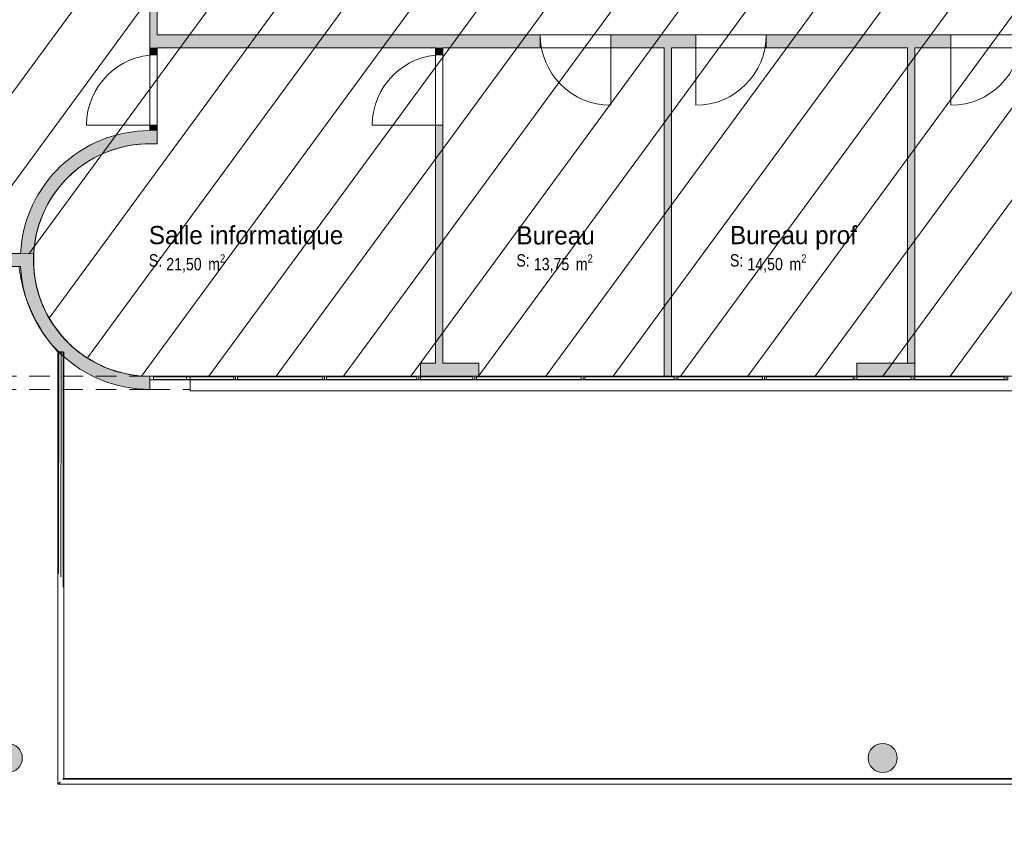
# Model space of a CAD drawing. Header units: millimetres. Extents: x -22000 to 226618, y -100134 to 72379.
# Tile 35 of 44: x 65075 to 78620, y -20219 to -9093. Entities that reach past the tile are written whole.
import ezdxf
from ezdxf.enums import TextEntityAlignment as Align

# ---------------------------------------------------------------- set-up
doc = ezdxf.new("R2010")
doc.units = ezdxf.units.MM
doc.header["$MEASUREMENT"] = 0
doc.linetypes.add('Tirets', pattern=[458.610928, 282.222247, -176.388681])
doc.linetypes.add('Wipeout_Contour', pattern=[1000, 0, -1000])
for name, color, linetype in [('08-01 contour hachures', 7, 'Continuous'), ('A-AREA-____-OTLN.Modèle IFC', 7, 'Continuous'), ('A-FLOR-HRAL-OTLN.Modèle IFC', 7, 'Continuous'), ('A-GLAZ-CURT-OTLN.Modèle IFC', 7, 'Continuous'), ('A-GLAZ-CWMG-OTLN.Modèle IFC', 7, 'Continuous'), ('A-WALL-____-OTLN.Modèle IFC', 7, 'Continuous'), ('Marques de Zone ARCHICAD', 7, 'Continuous'), ('Portes ARCHICAD', 7, 'Continuous'), ('S-COLS-____-OTLN.Modèle IFC', 7, 'Continuous')]:
    doc.layers.add(name, color=color, linetype=linetype)
doc.styles.add('STYLE_GENERE_1', font='txt')
doc.styles.add('STYLE_GENERE_2', font='ARIALN.TTF')

# ---------------------------------------------------------------- blocks, each defined once
blk = doc.blocks.new('Salle informatique_SA_13_1', base_point=(68101, -12204))
at = {"layer": 'Marques de Zone ARCHICAD', "color": 7, "lineweight": 9, "insert": (67091, -12322), "char_height": 170, "attachment_point": 1, "style": 'STYLE_GENERE_2'}
blk.add_mtext('\\A1;{\\pql;\\pt0,100;\\fArial Narrow|b0|i0|c0|p34;21,50\\fArial Narrow|b0|i0|c0|p34;\\A1{\\H.66x;\\S^  ;}\\fArial Narrow|b0|i0|c0|p34; m\\fArial Narrow|b0|i0|c0|p34;\\A1{\\H.66x;\\S2^  ;}}', dxfattribs=at)
at = {"layer": 'Marques de Zone ARCHICAD', "color": 7, "lineweight": 9}
for tag, height, style, p in [('DUMMY_849', 250, 'STYLE_GENERE_1', (69352, -11858)), ('ROOM_NAME', 250, 'STYLE_GENERE_1', (66851, -11932)), ('calculatedAreaCode', 170, 'STYLE_GENERE_2', (66851, -12320))]:
    blk.add_attdef(tag, text='', height=height, dxfattribs=dict(at, style=style)).set_placement(p, align=Align.TOP_LEFT)
blk = doc.blocks.new('Bureau_SA_32_1', base_point=(72418, -12204))
at = {"layer": 'Marques de Zone ARCHICAD', "color": 7, "lineweight": 9, "insert": (72148, -12322), "char_height": 170, "attachment_point": 1, "style": 'STYLE_GENERE_2'}
blk.add_mtext('\\A1;{\\pql;\\pt0,100;\\fArial Narrow|b0|i0|c0|p34;13,75\\fArial Narrow|b0|i0|c0|p34;\\A1{\\H.66x;\\S^  ;}\\fArial Narrow|b0|i0|c0|p34; m\\fArial Narrow|b0|i0|c0|p34;\\A1{\\H.66x;\\S2^  ;}}', dxfattribs=at)
at = {"layer": 'Marques de Zone ARCHICAD', "color": 7, "lineweight": 9}
for tag, height, style, p in [('DUMMY_849', 250, 'STYLE_GENERE_1', (72903, -11858)), ('ROOM_NAME', 250, 'STYLE_GENERE_1', (71908, -11936)), ('calculatedAreaCode', 170, 'STYLE_GENERE_2', (71908, -12320))]:
    blk.add_attdef(tag, text='', height=height, dxfattribs=dict(at, style=style)).set_placement(p, align=Align.TOP_LEFT)
blk = doc.blocks.new('Bureau prof_BUR_33_1', base_point=(75665, -12204))
at = {"layer": 'Marques de Zone ARCHICAD', "color": 7, "lineweight": 9, "insert": (75086, -12322), "char_height": 170, "attachment_point": 1, "style": 'STYLE_GENERE_2'}
blk.add_mtext('\\A1;{\\pql;\\pt0,100;\\fArial Narrow|b0|i0|c0|p34;14,50\\fArial Narrow|b0|i0|c0|p34;\\A1{\\H.66x;\\S^  ;}\\fArial Narrow|b0|i0|c0|p34; m\\fArial Narrow|b0|i0|c0|p34;\\A1{\\H.66x;\\S2^  ;}}', dxfattribs=at)
at = {"layer": 'Marques de Zone ARCHICAD', "color": 7, "lineweight": 9}
for tag, height, style, p in [('DUMMY_849', 250, 'STYLE_GENERE_1', (76484, -11858)), ('ROOM_NAME', 250, 'STYLE_GENERE_1', (74846, -11932)), ('calculatedAreaCode', 170, 'STYLE_GENERE_2', (74846, -12320))]:
    blk.add_attdef(tag, text='', height=height, dxfattribs=dict(at, style=style)).set_placement(p, align=Align.TOP_LEFT)
blk = doc.blocks.new('Porte (Mur) 175[39]_1')
at = {"layer": 'Portes ARCHICAD', "color": 7, "linetype": 'Continuous', "lineweight": 5}
blk.add_line((73205, -9300), (73205, -10270), dxfattribs=at)
blk.add_arc((73205, -9300), 970, 180, 270, dxfattribs=at)
blk = doc.blocks.new('Porte (Mur) 176[40]_1')
at = {"layer": 'Portes ARCHICAD', "color": 7, "linetype": 'Continuous', "lineweight": 5}
blk.add_line((74375, -9300), (74375, -10270), dxfattribs=at)
blk.add_arc((74375, -9300), 970, 270, 0, dxfattribs=at)
blk = doc.blocks.new('Porte (Mur) 177[41]_1')
at = {"layer": 'Portes ARCHICAD', "color": 7, "linetype": 'Continuous', "lineweight": 5}
blk.add_line((77885, -9300), (77885, -10270), dxfattribs=at)
blk.add_arc((77885, -9300), 970, 270, 0, dxfattribs=at)
blk = doc.blocks.new('Mur_61_1', base_point=(66915, -9390))
at = {"layer": 'A-WALL-____-OTLN.Modèle IFC', "linetype": 'Continuous', "lineweight": 0, "true_color": 0xffffff}
for points in [[(66865, -9300), (66865, -9480), (66965, -9300)], [(66965, -9300), (66865, -9480), (66965, -9480)], [(66965, -9480), (72235, -9480), (72235, -9300), (66965, -9300)], [(73205, -9480), (74375, -9480), (74375, -9300), (73205, -9300)], [(75345, -9480), (77885, -9480), (77885, -9300), (75345, -9300)]]:
    blk.add_hatch(color=7, dxfattribs=at).paths.add_polyline_path(points)
at = {"layer": 'A-WALL-____-OTLN.Modèle IFC', "color": 7, "linetype": 'Continuous', "lineweight": 20}
for p, q in [((72235, -9480), (72235, -9300)), ((73205, -9480), (73205, -9300)), ((74375, -9480), (74375, -9300)), ((75345, -9480), (75345, -9300)), ((77885, -9480), (77885, -9300))]:
    blk.add_line(p, q, dxfattribs=at)
at = {"layer": 'A-WALL-____-OTLN.Modèle IFC', "color": 7, "linetype": 'Continuous', "lineweight": 20, "flags": 128}
for points in [[(66865, -9480), (66865, -9300)], [(72235, -9300), (66965, -9300)], [(74375, -9300), (73205, -9300)], [(77885, -9300), (75345, -9300)], [(66965, -9480), (70795, -9480)], [(70895, -9480), (72235, -9480)], [(73205, -9480), (73940, -9480)], [(74040, -9480), (74375, -9480)], [(75345, -9480), (77290, -9480)], [(77390, -9480), (77885, -9480)]]:
    blk.add_lwpolyline(points, dxfattribs=at)
at = {"layer": 'Portes ARCHICAD', "color": 7, "linetype": 'Continuous', "lineweight": 5}
for name in ['Porte (Mur) 175[39]_1', 'Porte (Mur) 176[40]_1', 'Porte (Mur) 177[41]_1']:
    blk.add_blockref(name, (0, 0), dxfattribs=at)
blk = doc.blocks.new('Porte (Mur) 190[54]_1')
at = {"layer": 'Portes ARCHICAD', "color": 7, "linetype": 'Continuous', "lineweight": 5}
for p, q in [((66865, -7050), (66128, -7050)), ((66865, -8525), (66128, -8525))]:
    blk.add_line(p, q, dxfattribs=at)
for centre, start, end in [((66865, -7050), 180, 270), ((66865, -8525), 90, 180)]:
    blk.add_arc(centre, 738, start, end, dxfattribs=at)
blk = doc.blocks.new('Mur_81_1', base_point=(66915, -6850))
at = {"layer": 'A-WALL-____-OTLN.Modèle IFC', "linetype": 'Continuous', "lineweight": 0, "true_color": 0xffffff}
for points in [[(66865, -6900), (66865, -7050), (66965, -7050), (66965, -6900)], [(66965, -9300), (66965, -8525), (66865, -8525), (66865, -9300)]]:
    blk.add_hatch(color=7, dxfattribs=at).paths.add_polyline_path(points)
at = {"layer": 'A-WALL-____-OTLN.Modèle IFC', "color": 7, "linetype": 'Continuous', "lineweight": 20}
for p, q in [((66865, -7050), (66965, -7050)), ((66865, -8525), (66965, -8525))]:
    blk.add_line(p, q, dxfattribs=at)
at = {"layer": 'A-WALL-____-OTLN.Modèle IFC', "color": 7, "linetype": 'Continuous', "lineweight": 20, "flags": 128}
for points in [[(66865, -6900), (66865, -7050)], [(66965, -7050), (66965, -6900)], [(66865, -8525), (66865, -9300)], [(66965, -9300), (66965, -8525)]]:
    blk.add_lwpolyline(points, dxfattribs=at)
at = {"layer": 'Portes ARCHICAD', "color": 7, "linetype": 'Continuous', "lineweight": 5}
blk.add_blockref('Porte (Mur) 190[54]_1', (0, 0), dxfattribs=at)
blk = doc.blocks.new('Porte (Mur) 191[55]_1')
at = {"layer": 'Portes ARCHICAD', "color": 7, "linetype": 'Continuous', "lineweight": 5}
blk.add_line((66965, -10545), (65995, -10545), dxfattribs=at)
blk.add_arc((66965, -10545), 970, 90, 180, dxfattribs=at)
blk = doc.blocks.new('Mur_82_1', base_point=(66915, -9390))
at = {"layer": 'A-WALL-____-OTLN.Modèle IFC', "linetype": 'Continuous', "lineweight": 0, "true_color": 0xffffff}
for points in [[(66865, -9480), (66865, -9575), (66965, -9575), (66965, -9480)], [(66965, -10623), (66965, -10545), (66865, -10545), (66865, -10620, -0.014053)]]:
    blk.add_hatch(color=7, dxfattribs=at).paths.add_polyline_path(points)
at = {"layer": 'A-WALL-____-OTLN.Modèle IFC', "color": 7, "linetype": 'Continuous', "lineweight": 20}
for p, q in [((66865, -9575), (66965, -9575)), ((66865, -10545), (66965, -10545))]:
    blk.add_line(p, q, dxfattribs=at)
at = {"layer": 'A-WALL-____-OTLN.Modèle IFC', "color": 7, "linetype": 'Continuous', "lineweight": 20, "flags": 128}
for points in [[(66865, -9480), (66865, -9575)], [(66965, -9575), (66965, -9480)], [(66865, -10545), (66865, -10620)], [(66965, -10623), (66965, -10545)]]:
    blk.add_lwpolyline(points, dxfattribs=at)
at = {"layer": 'Portes ARCHICAD', "color": 7, "linetype": 'Continuous', "lineweight": 5}
blk.add_blockref('Porte (Mur) 191[55]_1', (0, 0), dxfattribs=at)
blk = doc.blocks.new('Porte (Mur) 192[56]_1')
at = {"layer": 'Portes ARCHICAD', "color": 7, "linetype": 'Continuous', "lineweight": 5}
blk.add_line((70895, -10545), (69925, -10545), dxfattribs=at)
blk.add_arc((70895, -10545), 970, 90, 180, dxfattribs=at)
blk = doc.blocks.new('Mur_83_1', base_point=(70845, -13910))
at = {"layer": 'A-WALL-____-OTLN.Modèle IFC', "linetype": 'Continuous', "lineweight": 0, "true_color": 0xffffff}
for points in [[(70795, -9575), (70895, -9575), (70895, -9480), (70795, -9480)], [(70795, -13820), (70895, -13820), (70895, -10545), (70795, -10545)]]:
    blk.add_hatch(color=7, dxfattribs=at).paths.add_polyline_path(points)
at = {"layer": 'A-WALL-____-OTLN.Modèle IFC', "color": 7, "linetype": 'Continuous', "lineweight": 20}
for p, q in [((70895, -9575), (70795, -9575)), ((70895, -10545), (70795, -10545))]:
    blk.add_line(p, q, dxfattribs=at)
at = {"layer": 'A-WALL-____-OTLN.Modèle IFC', "color": 7, "linetype": 'Continuous', "lineweight": 20, "flags": 128}
for points in [[(70795, -9480), (70795, -9575)], [(70895, -9575), (70895, -9480)], [(70795, -10545), (70795, -13820)], [(70895, -13820), (70895, -10545)]]:
    blk.add_lwpolyline(points, dxfattribs=at)
at = {"layer": 'Portes ARCHICAD', "color": 7, "linetype": 'Continuous', "lineweight": 5}
blk.add_blockref('Porte (Mur) 192[56]_1', (0, 0), dxfattribs=at)
blk = doc.blocks.new('Mur_84_1', base_point=(73990, -14090))
at = {"layer": 'A-WALL-____-OTLN.Modèle IFC', "linetype": 'Continuous', "lineweight": 0, "true_color": 0xffffff}
for points in [[(74040, -14000), (74040, -9480), (73940, -9480), (73940, -14000)], [(73940, -14180), (74040, -14180), (74040, -14000), (73940, -14000)]]:
    blk.add_hatch(color=7, dxfattribs=at).paths.add_polyline_path(points)
at = {"layer": 'A-WALL-____-OTLN.Modèle IFC', "color": 7, "linetype": 'Continuous', "lineweight": 20}
for p, q in [((73940, -14000), (73940, -14180)), ((74040, -14180), (74040, -14000))]:
    blk.add_line(p, q, dxfattribs=at)
at = {"layer": 'A-WALL-____-OTLN.Modèle IFC', "color": 7, "linetype": 'Tirets', "lineweight": 9}
blk.add_line((73940, -14180), (74040, -14180), dxfattribs=at)
at = {"layer": 'A-WALL-____-OTLN.Modèle IFC', "color": 7, "linetype": 'Continuous', "lineweight": 20, "flags": 128}
for points in [[(73940, -9480), (73940, -14000)], [(74040, -14000), (74040, -9480)]]:
    blk.add_lwpolyline(points, dxfattribs=at)
blk = doc.blocks.new('Mur_85_1', base_point=(77340, -9390))
at = {"layer": 'A-WALL-____-OTLN.Modèle IFC', "linetype": 'Continuous', "lineweight": 0, "true_color": 0xffffff}
blk.add_hatch(color=7, dxfattribs=at).paths.add_polyline_path([(77290, -9480), (77290, -13820), (77390, -13820), (77390, -9480)])
at = {"layer": 'A-WALL-____-OTLN.Modèle IFC', "color": 7, "linetype": 'Continuous', "lineweight": 20, "flags": 128}
for points in [[(77290, -9480), (77290, -13820)], [(77390, -13820), (77390, -9480)], [(77290, -13820), (77390, -13820)]]:
    blk.add_lwpolyline(points, dxfattribs=at)
blk = doc.blocks.new('Mur_91_1', base_point=(82590, -14090))
at = {"layer": 'A-WALL-____-OTLN.Modèle IFC', "color": 7, "linetype": 'Continuous', "lineweight": 20}
for p, q in [((73940, -14000), (73940, -14180)), ((74040, -14180), (74040, -14000))]:
    blk.add_line(p, q, dxfattribs=at)
at = {"layer": 'A-WALL-____-OTLN.Modèle IFC', "color": 7, "linetype": 'Tirets', "lineweight": 9, "flags": 128}
for points in [[(73940, -14000), (66865, -14000)], [(82590, -14000), (74040, -14000)], [(66865, -14180), (82590, -14180)]]:
    blk.add_lwpolyline(points, dxfattribs=at)
blk = doc.blocks.new('Mur_96_1', base_point=(61535, -14090))
at = {"layer": 'A-WALL-____-OTLN.Modèle IFC', "color": 7, "linetype": 'Tirets', "lineweight": 9, "flags": 128}
for points in [[(66865, -14000), (61535, -14000)], [(61535, -14000), (61535, -14180)], [(61535, -14180), (66865, -14180)]]:
    blk.add_lwpolyline(points, dxfattribs=at)
blk = doc.blocks.new('Mur_104_1', base_point=(66915, -10711))
at = {"layer": 'A-WALL-____-OTLN.Modèle IFC', "linetype": 'Continuous', "lineweight": 0, "true_color": 0xffffff}
for points in [[(66865, -10620, 1.000017), (66865, -14180), (66865, -14000, -1.000019), (66865, -10800)], [(66965, -10623, 0.014053), (66865, -10620), (66965, -10803)], [(66865, -10620), (66865, -10800, -0.015636), (66965, -10803)]]:
    blk.add_hatch(color=7, dxfattribs=at).paths.add_polyline_path(points)
at = {"layer": 'A-WALL-____-OTLN.Modèle IFC', "color": 7, "linetype": 'Continuous', "lineweight": 20, "flags": 128}
for points in [[(66965, -10803), (66965, -10623)], [(66865, -14180), (66865, -14000)]]:
    blk.add_lwpolyline(points, dxfattribs=at)
at = {"layer": 'A-WALL-____-OTLN.Modèle IFC', "color": 7, "linetype": 'Continuous', "lineweight": 20}
for radius, start, end in [(1780, 89.9981, 177.1048), (1600, 86.4145, 270), (1780, 182.9013, 270)]:
    blk.add_arc((66865, -12400), radius, start, end, dxfattribs=at)
blk = doc.blocks.new('Mur_116_1', base_point=(70590, -13910))
at = {"layer": 'A-WALL-____-OTLN.Modèle IFC', "linetype": 'Continuous', "lineweight": 0, "true_color": 0xffffff}
blk.add_hatch(color=7, dxfattribs=at).paths.add_polyline_path([(70590, -14000), (71390, -14000), (71390, -13820), (70590, -13820)])
at = {"layer": 'A-WALL-____-OTLN.Modèle IFC', "color": 7, "linetype": 'Continuous', "lineweight": 20, "flags": 128}
for points in [[(70795, -13820), (70590, -13820)], [(70590, -13820), (70590, -14000)], [(71390, -13820), (70895, -13820)], [(71390, -14000), (71390, -13820)], [(70590, -14000), (71390, -14000)]]:
    blk.add_lwpolyline(points, dxfattribs=at)
blk = doc.blocks.new('Mur_117_1', base_point=(76590, -13910))
at = {"layer": 'A-WALL-____-OTLN.Modèle IFC', "linetype": 'Continuous', "lineweight": 0, "true_color": 0xffffff}
blk.add_hatch(color=7, dxfattribs=at).paths.add_polyline_path([(76590, -14000), (77390, -14000), (77390, -13820), (76590, -13820)])
at = {"layer": 'A-WALL-____-OTLN.Modèle IFC', "color": 7, "linetype": 'Continuous', "lineweight": 20, "flags": 128}
for points in [[(77390, -13820), (76590, -13820)], [(76590, -13820), (76590, -14000)], [(77390, -14000), (77390, -13820)], [(76590, -14000), (77390, -14000)]]:
    blk.add_lwpolyline(points, dxfattribs=at)
blk = doc.blocks.new('Porte (Mur) 201[65]_1')
at = {"layer": 'Portes ARCHICAD', "color": 7, "linetype": 'Continuous', "lineweight": 5}
for p, q in [((63400, -12310), (63400, -13048)), ((64875, -12310), (64875, -13048))]:
    blk.add_line(p, q, dxfattribs=at)
for centre, start, end in [((63400, -12310), 270, 0), ((64875, -12310), 180, 270)]:
    blk.add_arc(centre, 738, start, end, dxfattribs=at)
blk = doc.blocks.new('Mur_124_1', base_point=(65175, -12400))
at = {"layer": 'A-WALL-____-OTLN.Modèle IFC', "linetype": 'Continuous', "lineweight": 0, "true_color": 0xffffff}
for points in [[(63400, -12490), (63400, -12310), (63313, -12310), (63313, -12490)], [(65087, -12490), (65087, -12310), (64875, -12310), (64875, -12490)]]:
    blk.add_hatch(color=7, dxfattribs=at).paths.add_polyline_path(points)
at = {"layer": 'A-WALL-____-OTLN.Modèle IFC', "color": 7, "linetype": 'Continuous', "lineweight": 20}
for p, q in [((63400, -12310), (63400, -12490)), ((64875, -12310), (64875, -12490))]:
    blk.add_line(p, q, dxfattribs=at)
at = {"layer": 'A-WALL-____-OTLN.Modèle IFC', "color": 7, "linetype": 'Continuous', "lineweight": 20, "flags": 128}
for points in [[(63400, -12310), (63313, -12310)], [(65087, -12310), (64875, -12310)], [(63313, -12490), (63400, -12490)], [(64875, -12490), (65087, -12490)]]:
    blk.add_lwpolyline(points, dxfattribs=at)
at = {"layer": 'Portes ARCHICAD', "color": 7, "linetype": 'Continuous', "lineweight": 5}
blk.add_blockref('Porte (Mur) 201[65]_1', (0, 0), dxfattribs=at)
blk = doc.blocks.new('Mur_128_1', base_point=(67420, -14100))
at = {"color": 254, "linetype": 'Wipeout_Contour', "lineweight": 0, "ltscale": 303967.428663}
blk.add_wipeout([(67420, -14200), (81900, -14200), (81900, -14000), (67420, -14000)], dxfattribs=at).dxf.layer = 'A-WALL-____-OTLN.Modèle IFC'
at = {"layer": 'A-WALL-____-OTLN.Modèle IFC', "color": 7, "linetype": 'Continuous', "lineweight": 9, "flags": 128}
for points in [[(81900, -14000), (67420, -14000)], [(67420, -14000), (67420, -14200)], [(67420, -14200), (81900, -14200)]]:
    blk.add_lwpolyline(points, dxfattribs=at)
blk = doc.blocks.new('Poteau_7_1', base_point=(64911, -19251))
at = {"layer": 'S-COLS-____-OTLN.Modèle IFC', "linetype": 'Continuous', "lineweight": 0, "true_color": 0xffffff}
blk.add_hatch(color=7, dxfattribs=at).paths.add_polyline_path([(64711, -19251, 0.414214), (64911, -19451, 0.414214), (65111, -19251, 0.414214), (64911, -19051, 0.414214)])
at = {"layer": 'S-COLS-____-OTLN.Modèle IFC', "color": 7, "linetype": 'Continuous', "lineweight": 5, "flags": 128}
blk.add_lwpolyline([(64711, -19251, 0.414214), (64911, -19451, 0.414214), (65111, -19251, 0.414214), (64911, -19051, 0.414214)], format="xyb", close=True, dxfattribs=at)
blk = doc.blocks.new('Poteau_8_1', base_point=(76946, -19251))
at = {"layer": 'S-COLS-____-OTLN.Modèle IFC', "linetype": 'Continuous', "lineweight": 0, "true_color": 0xffffff}
blk.add_hatch(color=7, dxfattribs=at).paths.add_polyline_path([(76746, -19251, 0.414214), (76946, -19451, 0.414214), (77146, -19251, 0.414214), (76946, -19051, 0.414214)])
at = {"layer": 'S-COLS-____-OTLN.Modèle IFC', "color": 7, "linetype": 'Continuous', "lineweight": 5, "flags": 128}
blk.add_lwpolyline([(76746, -19251, 0.414214), (76946, -19451, 0.414214), (77146, -19251, 0.414214), (76946, -19051, 0.414214)], format="xyb", close=True, dxfattribs=at)
blk = doc.blocks.new('IFC Extruded[225]_1', base_point=(67143, -14000))
at = {"layer": 'A-GLAZ-CURT-OTLN.Modèle IFC', "color": 7, "linetype": 'Continuous', "lineweight": 18}
for p, q in [((67370, -14005), (66915, -14005)), ((66915, -14005), (66915, -14045)), ((66915, -14045), (67370, -14045)), ((67370, -14045), (67370, -14005))]:
    blk.add_line(p, q, dxfattribs=at)
blk = doc.blocks.new('IFC Extruded[227]_1', base_point=(67468, -14000))
at = {"layer": 'A-GLAZ-CURT-OTLN.Modèle IFC', "color": 7, "linetype": 'Continuous', "lineweight": 18}
for p, q in [((68020, -14005), (66915, -14005)), ((66915, -14005), (66915, -14045)), ((66915, -14045), (68020, -14045)), ((68020, -14045), (68020, -14005))]:
    blk.add_line(p, q, dxfattribs=at)
blk = doc.blocks.new('IFC Extruded[228]_1', base_point=(68658, -14000))
at = {"layer": 'A-GLAZ-CURT-OTLN.Modèle IFC', "color": 7, "linetype": 'Continuous', "lineweight": 18}
for p, q in [((69245, -14005), (68070, -14005)), ((68070, -14005), (68070, -14045)), ((68070, -14045), (69245, -14045)), ((69245, -14045), (69245, -14005))]:
    blk.add_line(p, q, dxfattribs=at)
blk = doc.blocks.new('IFC Extruded[229]_1', base_point=(69918, -14000))
at = {"layer": 'A-GLAZ-CURT-OTLN.Modèle IFC', "color": 7, "linetype": 'Continuous', "lineweight": 18}
for p, q in [((70540, -14005), (69295, -14005)), ((69295, -14005), (69295, -14045)), ((69295, -14045), (70540, -14045)), ((70540, -14045), (70540, -14005))]:
    blk.add_line(p, q, dxfattribs=at)
blk = doc.blocks.new('IFC Extruded[230]_1', base_point=(70950, -14000))
at = {"layer": 'A-GLAZ-CURT-OTLN.Modèle IFC', "color": 7, "linetype": 'Continuous', "lineweight": 18}
for p, q in [((71310, -14005), (70590, -14005)), ((70590, -14005), (70590, -14045)), ((70590, -14045), (71310, -14045)), ((71310, -14045), (71310, -14005))]:
    blk.add_line(p, q, dxfattribs=at)
blk = doc.blocks.new('IFC Extruded[231]_1', base_point=(72080, -14000))
at = {"layer": 'A-GLAZ-CURT-OTLN.Modèle IFC', "color": 7, "linetype": 'Continuous', "lineweight": 18}
for p, q in [((72800, -14005), (71360, -14005)), ((71360, -14005), (71360, -14045)), ((71360, -14045), (72800, -14045)), ((72800, -14045), (72800, -14005))]:
    blk.add_line(p, q, dxfattribs=at)
blk = doc.blocks.new('IFC Extruded[232]_1', base_point=(73465, -14000))
at = {"layer": 'A-GLAZ-CURT-OTLN.Modèle IFC', "color": 7, "linetype": 'Continuous', "lineweight": 18}
for p, q in [((74080, -14005), (72850, -14005)), ((72850, -14005), (72850, -14045)), ((72850, -14045), (74080, -14045)), ((74080, -14045), (74080, -14005))]:
    blk.add_line(p, q, dxfattribs=at)
blk = doc.blocks.new('IFC Extruded[233]_1', base_point=(74713, -14000))
at = {"layer": 'A-GLAZ-CURT-OTLN.Modèle IFC', "color": 7, "linetype": 'Continuous', "lineweight": 18}
for p, q in [((75295, -14005), (74130, -14005)), ((74130, -14005), (74130, -14045)), ((74130, -14045), (75295, -14045)), ((75295, -14045), (75295, -14005))]:
    blk.add_line(p, q, dxfattribs=at)
blk = doc.blocks.new('IFC Extruded[234]_1', base_point=(75943, -14000))
at = {"layer": 'A-GLAZ-CURT-OTLN.Modèle IFC', "color": 7, "linetype": 'Continuous', "lineweight": 18}
for p, q in [((76540, -14005), (75345, -14005)), ((75345, -14005), (75345, -14045)), ((75345, -14045), (76540, -14045)), ((76540, -14045), (76540, -14005))]:
    blk.add_line(p, q, dxfattribs=at)
blk = doc.blocks.new('IFC Extruded[235]_1', base_point=(76965, -14000))
at = {"layer": 'A-GLAZ-CURT-OTLN.Modèle IFC', "color": 7, "linetype": 'Continuous', "lineweight": 18}
for p, q in [((77340, -14005), (76590, -14005)), ((76590, -14005), (76590, -14045)), ((76590, -14045), (77340, -14045)), ((77340, -14045), (77340, -14005))]:
    blk.add_line(p, q, dxfattribs=at)
blk = doc.blocks.new('IFC Extruded[236]_1', base_point=(78005, -14000))
at = {"layer": 'A-GLAZ-CURT-OTLN.Modèle IFC', "color": 7, "linetype": 'Continuous', "lineweight": 18}
for p, q in [((78620, -14005), (77390, -14005)), ((77390, -14005), (77390, -14045)), ((77390, -14045), (78620, -14045)), ((78620, -14045), (78620, -14005))]:
    blk.add_line(p, q, dxfattribs=at)
blk = doc.blocks.new('IFC Extruded[240]_1', base_point=(67420, -14000))
at = {"layer": 'A-GLAZ-CWMG-OTLN.Modèle IFC', "color": 7, "linetype": 'Continuous', "lineweight": 18}
for p, q in [((67370, -14050), (67370, -14000)), ((67370, -14000), (67420, -14000)), ((67420, -14050), (67370, -14050)), ((67420, -14000), (67420, -14050))]:
    blk.add_line(p, q, dxfattribs=at)
blk = doc.blocks.new('IFC Extruded[241]_1', base_point=(66865, -14000))
at = {"layer": 'A-GLAZ-CWMG-OTLN.Modèle IFC', "color": 7, "linetype": 'Continuous', "lineweight": 18}
for p, q in [((66915, -14000), (66865, -14000)), ((66865, -14000), (66865, -14050)), ((66865, -14050), (66915, -14050)), ((66915, -14050), (66915, -14000))]:
    blk.add_line(p, q, dxfattribs=at)
blk = doc.blocks.new('IFC Extruded[242]_1', base_point=(66865, -14000))
at = {"layer": 'A-GLAZ-CWMG-OTLN.Modèle IFC', "color": 7, "linetype": 'Continuous', "lineweight": 18}
for p, q in [((66915, -14000), (66865, -14000)), ((66865, -14000), (66865, -14050)), ((66865, -14050), (66915, -14050)), ((66915, -14050), (66915, -14000))]:
    blk.add_line(p, q, dxfattribs=at)
blk = doc.blocks.new('IFC Extruded[246]_1', base_point=(78620, -14000))
at = {"layer": 'A-GLAZ-CWMG-OTLN.Modèle IFC', "color": 7, "linetype": 'Continuous', "lineweight": 18}
for p, q in [((77390, -14000), (77390, -14050)), ((77390, -14000), (78620, -14000)), ((77390, -14050), (78620, -14050)), ((78620, -14000), (78620, -14050))]:
    blk.add_line(p, q, dxfattribs=at)
blk = doc.blocks.new('IFC Extruded[247]_1', base_point=(77340, -14000))
at = {"layer": 'A-GLAZ-CWMG-OTLN.Modèle IFC', "color": 7, "linetype": 'Continuous', "lineweight": 18}
for p, q in [((76590, -14000), (76590, -14050)), ((76590, -14000), (77340, -14000)), ((76590, -14050), (77340, -14050)), ((77340, -14000), (77340, -14050))]:
    blk.add_line(p, q, dxfattribs=at)
blk = doc.blocks.new('IFC Extruded[248]_1', base_point=(76540, -14000))
at = {"layer": 'A-GLAZ-CWMG-OTLN.Modèle IFC', "color": 7, "linetype": 'Continuous', "lineweight": 18}
for p, q in [((75345, -14000), (75345, -14050)), ((75345, -14000), (76540, -14000)), ((75345, -14050), (76540, -14050)), ((76540, -14000), (76540, -14050))]:
    blk.add_line(p, q, dxfattribs=at)
blk = doc.blocks.new('IFC Extruded[249]_1', base_point=(75295, -14000))
at = {"layer": 'A-GLAZ-CWMG-OTLN.Modèle IFC', "color": 7, "linetype": 'Continuous', "lineweight": 18}
for p, q in [((74130, -14000), (74130, -14050)), ((74130, -14000), (75295, -14000)), ((74130, -14050), (75295, -14050)), ((75295, -14000), (75295, -14050))]:
    blk.add_line(p, q, dxfattribs=at)
blk = doc.blocks.new('IFC Extruded[250]_1', base_point=(74080, -14000))
at = {"layer": 'A-GLAZ-CWMG-OTLN.Modèle IFC', "color": 7, "linetype": 'Continuous', "lineweight": 18}
for p, q in [((72850, -14000), (72850, -14050)), ((72850, -14000), (74080, -14000)), ((72850, -14050), (74080, -14050)), ((74080, -14000), (74080, -14050))]:
    blk.add_line(p, q, dxfattribs=at)
blk = doc.blocks.new('IFC Extruded[251]_1', base_point=(72800, -14000))
at = {"layer": 'A-GLAZ-CWMG-OTLN.Modèle IFC', "color": 7, "linetype": 'Continuous', "lineweight": 18}
for p, q in [((71360, -14000), (71360, -14050)), ((71360, -14000), (72800, -14000)), ((71360, -14050), (72800, -14050)), ((72800, -14000), (72800, -14050))]:
    blk.add_line(p, q, dxfattribs=at)
blk = doc.blocks.new('IFC Extruded[252]_1', base_point=(71310, -14000))
at = {"layer": 'A-GLAZ-CWMG-OTLN.Modèle IFC', "color": 7, "linetype": 'Continuous', "lineweight": 18}
for p, q in [((70590, -14000), (70590, -14050)), ((70590, -14000), (71310, -14000)), ((70590, -14050), (71310, -14050)), ((71310, -14000), (71310, -14050))]:
    blk.add_line(p, q, dxfattribs=at)
blk = doc.blocks.new('IFC Extruded[253]_1', base_point=(70540, -14000))
at = {"layer": 'A-GLAZ-CWMG-OTLN.Modèle IFC', "color": 7, "linetype": 'Continuous', "lineweight": 18}
for p, q in [((69295, -14000), (69295, -14050)), ((69295, -14000), (70540, -14000)), ((69295, -14050), (70540, -14050)), ((70540, -14000), (70540, -14050))]:
    blk.add_line(p, q, dxfattribs=at)
blk = doc.blocks.new('IFC Extruded[254]_1', base_point=(69245, -14000))
at = {"layer": 'A-GLAZ-CWMG-OTLN.Modèle IFC', "color": 7, "linetype": 'Continuous', "lineweight": 18}
for p, q in [((68070, -14000), (68070, -14050)), ((68070, -14000), (69245, -14000)), ((68070, -14050), (69245, -14050)), ((69245, -14000), (69245, -14050))]:
    blk.add_line(p, q, dxfattribs=at)
blk = doc.blocks.new('IFC Extruded[255]_1', base_point=(68020, -14000))
at = {"layer": 'A-GLAZ-CWMG-OTLN.Modèle IFC', "color": 7, "linetype": 'Continuous', "lineweight": 18}
for p, q in [((66915, -14000), (66915, -14050)), ((66915, -14000), (68020, -14000)), ((66915, -14050), (68020, -14050)), ((68020, -14000), (68020, -14050))]:
    blk.add_line(p, q, dxfattribs=at)
blk = doc.blocks.new('IFC Extruded[258]_1', base_point=(78645, -14000))
at = {"layer": 'A-GLAZ-CWMG-OTLN.Modèle IFC', "color": 7, "linetype": 'Continuous', "lineweight": 18}
for p, q in [((77365, -14000), (77365, -14050)), ((77365, -14000), (78645, -14000)), ((77365, -14050), (78645, -14050)), ((78645, -14000), (78645, -14050))]:
    blk.add_line(p, q, dxfattribs=at)
blk = doc.blocks.new('IFC Extruded[259]_1', base_point=(77365, -14000))
at = {"layer": 'A-GLAZ-CWMG-OTLN.Modèle IFC', "color": 7, "linetype": 'Continuous', "lineweight": 18}
for p, q in [((76565, -14000), (76565, -14050)), ((76565, -14000), (77365, -14000)), ((76565, -14050), (77365, -14050)), ((77365, -14000), (77365, -14050))]:
    blk.add_line(p, q, dxfattribs=at)
blk = doc.blocks.new('IFC Extruded[260]_1', base_point=(76565, -14000))
at = {"layer": 'A-GLAZ-CWMG-OTLN.Modèle IFC', "color": 7, "linetype": 'Continuous', "lineweight": 18}
for p, q in [((75320, -14000), (75320, -14050)), ((75320, -14000), (76565, -14000)), ((75320, -14050), (76565, -14050)), ((76565, -14000), (76565, -14050))]:
    blk.add_line(p, q, dxfattribs=at)
blk = doc.blocks.new('IFC Extruded[261]_1', base_point=(75320, -14000))
at = {"layer": 'A-GLAZ-CWMG-OTLN.Modèle IFC', "color": 7, "linetype": 'Continuous', "lineweight": 18}
for p, q in [((74105, -14000), (74105, -14050)), ((74105, -14000), (75320, -14000)), ((74105, -14050), (75320, -14050)), ((75320, -14000), (75320, -14050))]:
    blk.add_line(p, q, dxfattribs=at)
blk = doc.blocks.new('IFC Extruded[262]_1', base_point=(74105, -14000))
at = {"layer": 'A-GLAZ-CWMG-OTLN.Modèle IFC', "color": 7, "linetype": 'Continuous', "lineweight": 18}
for p, q in [((72825, -14000), (72825, -14050)), ((72825, -14000), (74105, -14000)), ((72825, -14050), (74105, -14050)), ((74105, -14000), (74105, -14050))]:
    blk.add_line(p, q, dxfattribs=at)
blk = doc.blocks.new('IFC Extruded[263]_1', base_point=(72825, -14000))
at = {"layer": 'A-GLAZ-CWMG-OTLN.Modèle IFC', "color": 7, "linetype": 'Continuous', "lineweight": 18}
for p, q in [((71335, -14000), (71335, -14050)), ((71335, -14000), (72825, -14000)), ((71335, -14050), (72825, -14050)), ((72825, -14000), (72825, -14050))]:
    blk.add_line(p, q, dxfattribs=at)
blk = doc.blocks.new('IFC Extruded[264]_1', base_point=(71335, -14000))
at = {"layer": 'A-GLAZ-CWMG-OTLN.Modèle IFC', "color": 7, "linetype": 'Continuous', "lineweight": 18}
for p, q in [((70565, -14000), (70565, -14050)), ((70565, -14000), (71335, -14000)), ((70565, -14050), (71335, -14050)), ((71335, -14000), (71335, -14050))]:
    blk.add_line(p, q, dxfattribs=at)
blk = doc.blocks.new('IFC Extruded[265]_1', base_point=(70565, -14000))
at = {"layer": 'A-GLAZ-CWMG-OTLN.Modèle IFC', "color": 7, "linetype": 'Continuous', "lineweight": 18}
for p, q in [((69270, -14000), (69270, -14050)), ((69270, -14000), (70565, -14000)), ((69270, -14050), (70565, -14050)), ((70565, -14000), (70565, -14050))]:
    blk.add_line(p, q, dxfattribs=at)
blk = doc.blocks.new('IFC Extruded[266]_1', base_point=(69270, -14000))
at = {"layer": 'A-GLAZ-CWMG-OTLN.Modèle IFC', "color": 7, "linetype": 'Continuous', "lineweight": 18}
for p, q in [((68045, -14000), (68045, -14050)), ((68045, -14000), (69270, -14000)), ((68045, -14050), (69270, -14050)), ((69270, -14000), (69270, -14050))]:
    blk.add_line(p, q, dxfattribs=at)
blk = doc.blocks.new('IFC Extruded[267]_1', base_point=(68045, -14000))
at = {"layer": 'A-GLAZ-CWMG-OTLN.Modèle IFC', "color": 7, "linetype": 'Continuous', "lineweight": 18}
for p, q in [((66865, -14000), (66865, -14050)), ((66865, -14000), (68045, -14000)), ((66865, -14050), (68045, -14050)), ((68045, -14000), (68045, -14050))]:
    blk.add_line(p, q, dxfattribs=at)
blk = doc.blocks.new('IFC Extruded[269]_1', base_point=(68045, -14000))
at = {"layer": 'A-GLAZ-CWMG-OTLN.Modèle IFC', "color": 7, "linetype": 'Continuous', "lineweight": 18}
for p, q in [((68020, -14050), (68020, -14000)), ((68020, -14000), (68070, -14000)), ((68070, -14050), (68020, -14050)), ((68070, -14000), (68070, -14050))]:
    blk.add_line(p, q, dxfattribs=at)
blk = doc.blocks.new('IFC Extruded[270]_1', base_point=(69270, -14000))
at = {"layer": 'A-GLAZ-CWMG-OTLN.Modèle IFC', "color": 7, "linetype": 'Continuous', "lineweight": 18}
for p, q in [((69245, -14050), (69245, -14000)), ((69245, -14000), (69295, -14000)), ((69295, -14050), (69245, -14050)), ((69295, -14000), (69295, -14050))]:
    blk.add_line(p, q, dxfattribs=at)
blk = doc.blocks.new('IFC Extruded[271]_1', base_point=(70565, -14000))
at = {"layer": 'A-GLAZ-CWMG-OTLN.Modèle IFC', "color": 7, "linetype": 'Continuous', "lineweight": 18}
for p, q in [((70540, -14050), (70540, -14000)), ((70540, -14000), (70590, -14000)), ((70590, -14050), (70540, -14050)), ((70590, -14000), (70590, -14050))]:
    blk.add_line(p, q, dxfattribs=at)
blk = doc.blocks.new('IFC Extruded[272]_1', base_point=(71335, -14000))
at = {"layer": 'A-GLAZ-CWMG-OTLN.Modèle IFC', "color": 7, "linetype": 'Continuous', "lineweight": 18}
for p, q in [((71310, -14050), (71310, -14000)), ((71310, -14000), (71360, -14000)), ((71360, -14050), (71310, -14050)), ((71360, -14000), (71360, -14050))]:
    blk.add_line(p, q, dxfattribs=at)
blk = doc.blocks.new('IFC Extruded[273]_1', base_point=(72825, -14000))
at = {"layer": 'A-GLAZ-CWMG-OTLN.Modèle IFC', "color": 7, "linetype": 'Continuous', "lineweight": 18}
for p, q in [((72800, -14050), (72800, -14000)), ((72800, -14000), (72850, -14000)), ((72850, -14050), (72800, -14050)), ((72850, -14000), (72850, -14050))]:
    blk.add_line(p, q, dxfattribs=at)
blk = doc.blocks.new('IFC Extruded[274]_1', base_point=(74105, -14000))
at = {"layer": 'A-GLAZ-CWMG-OTLN.Modèle IFC', "color": 7, "linetype": 'Continuous', "lineweight": 18}
for p, q in [((74080, -14050), (74080, -14000)), ((74080, -14000), (74130, -14000)), ((74130, -14050), (74080, -14050)), ((74130, -14000), (74130, -14050))]:
    blk.add_line(p, q, dxfattribs=at)
blk = doc.blocks.new('IFC Extruded[275]_1', base_point=(75320, -14000))
at = {"layer": 'A-GLAZ-CWMG-OTLN.Modèle IFC', "color": 7, "linetype": 'Continuous', "lineweight": 18}
for p, q in [((75295, -14050), (75295, -14000)), ((75295, -14000), (75345, -14000)), ((75345, -14050), (75295, -14050)), ((75345, -14000), (75345, -14050))]:
    blk.add_line(p, q, dxfattribs=at)
blk = doc.blocks.new('IFC Extruded[276]_1', base_point=(76565, -14000))
at = {"layer": 'A-GLAZ-CWMG-OTLN.Modèle IFC', "color": 7, "linetype": 'Continuous', "lineweight": 18}
for p, q in [((76540, -14050), (76540, -14000)), ((76540, -14000), (76590, -14000)), ((76590, -14050), (76540, -14050)), ((76590, -14000), (76590, -14050))]:
    blk.add_line(p, q, dxfattribs=at)
blk = doc.blocks.new('IFC Extruded[277]_1', base_point=(77365, -14000))
at = {"layer": 'A-GLAZ-CWMG-OTLN.Modèle IFC', "color": 7, "linetype": 'Continuous', "lineweight": 18}
for p, q in [((77340, -14050), (77340, -14000)), ((77340, -14000), (77390, -14000)), ((77390, -14050), (77340, -14050)), ((77390, -14000), (77390, -14050))]:
    blk.add_line(p, q, dxfattribs=at)
blk = doc.blocks.new('IFC Extruded[278]_1', base_point=(78645, -14000))
at = {"layer": 'A-GLAZ-CWMG-OTLN.Modèle IFC', "color": 7, "linetype": 'Continuous', "lineweight": 18}
for p, q in [((78620, -14050), (78620, -14000)), ((78620, -14000), (78670, -14000)), ((78670, -14050), (78620, -14050)), ((78670, -14000), (78670, -14050))]:
    blk.add_line(p, q, dxfattribs=at)
blk = doc.blocks.new('Barrière 49[366]_1', base_point=(65599, -19616))
at = {"layer": 'A-FLOR-HRAL-OTLN.Modèle IFC', "color": 7, "linetype": 'Continuous', "lineweight": 18}
for p, q in [((65601, -13667), (65603, -13667)), ((65601, -16180), (65601, -13667)), ((65603, -13667), (65607, -13667)), ((65607, -13667), (65614, -13667)), ((65611, -16716), (65614, -13667)), ((65614, -13667), (65629, -13667)), ((65615, -13667), (65615, -13663)), ((65665, -13663), (65615, -13663)), ((65629, -13667), (65645, -13667)), ((65642, -16757), (65645, -13667)), ((65645, -13667), (65652, -13667)), ((65652, -13667), (65659, -13667)), ((65659, -13667), (65673, -13667)), ((65665, -13663), (65665, -13667)), ((65673, -13667), (65677, -13667)), ((65674, -16901), (65673, -13667)), ((65677, -13667), (65681, -13667)), ((65681, -13667), (65681, -16077)), ((65681, -16077), (65681, -17102)), ((65601, -17125), (65601, -16180)), ((65601, -19614), (65601, -17125)), ((65681, -17102), (65681, -19534)), ((65604, -19611), (65601, -19614)), ((72918, -19614), (65601, -19614)), ((65608, -19607), (65604, -19611)), ((65622, -19593), (65608, -19607)), ((65636, -19579), (65622, -19593)), ((65674, -19541), (65667, -19548)), ((75592, -19542), (65667, -19548)), ((65681, -19534), (65674, -19541)), ((65681, -19534), (72816, -19534)), ((72816, -19534), (78306, -19534)), ((78226, -19614), (72918, -19614)), ((75592, -19542), (85516, -19548)), ((85600, -19614), (78226, -19614)), ((78306, -19534), (85499, -19534))]:
    blk.add_line(p, q, dxfattribs=at)

msp = doc.modelspace()

# ---------------------------------------------------------------- linework, layer by layer
at = {"layer": 'A-AREA-____-OTLN.Modèle IFC', "color": 7, "linetype": 'Continuous', "lineweight": 0, "true_color": 0xfdf5ec, "flags": 128}
for points in [[(63315, -6900), (61535, -6900), (61535, -9390), (61535, -10620, -0.39948), (63313, -12310), (65087, -12310, -0.3995), (66865, -10620), (66865, -9390), (66865, -6900), (64915, -6900), (64915, -6850), (64915, -280), (63315, -280), (63315, -6350)], [(70795, -9480), (66965, -9480), (66965, -10803, 0.43268), (65265, -12400, 0.414197), (66865, -14000), (67420, -14000), (70590, -14000), (70590, -13820), (70795, -13820)], [(6474, -21204), (33900, -21200), (33896, -21666), (43904, -21666), (43900, -21200), (87611, -21200), (85929, -14180), (84275, -14180), (85600, -19614), (65601, -19614), (65601, -13663, -0.157957), (65065, -12490), (63313, -12490, -0.214878), (62629, -13811), (62629, -19614), (14566, -19614), (14566, -13811, -0.215084), (13882, -12490), (12276, -12490, -0.214969), (11594, -13810), (11583, -19614), (6474, -19614)]]:
    msp.add_lwpolyline(points, format="xyb", close=True, dxfattribs=at)
for points in [[(82598, -280), (69385, -280), (69385, -6350), (69385, -6900), (66965, -6900), (66965, -9300), (70845, -9300), (73990, -9300), (77340, -9300), (84759, -9300)], [(73940, -9480), (70895, -9480), (70895, -13820), (71390, -13820), (71390, -14000), (73940, -14000)], [(77290, -9480), (74040, -9480), (74040, -14000), (76590, -14000), (76590, -13820), (77290, -13820)], [(83390, -13820), (83390, -14000), (85886, -14000), (84803, -9480), (84757, -9480), (77390, -9480), (77390, -13818), (77390, -14000), (81900, -14000), (82590, -14000), (82590, -13820)]]:
    msp.add_lwpolyline(points, close=True, dxfattribs=at)

# ---------------------------------------------------------------- block references
at = {"layer": 'A-AREA-____-OTLN.Modèle IFC', "color": 7, "linetype": 'Continuous', "lineweight": 9}
for name, p, values in [('Salle informatique_SA_13_1', (68101, -12204), {'ROOM_NAME': 'Salle informatique', 'calculatedAreaCode': 'S: '}), ('Bureau prof_BUR_33_1', (75665, -12204), {'ROOM_NAME': 'Bureau prof', 'calculatedAreaCode': 'S: '}), ('Bureau_SA_32_1', (72418, -12204), {'ROOM_NAME': 'Bureau', 'calculatedAreaCode': 'S: '})]:
    msp.add_blockref(name, p, dxfattribs=at).add_auto_attribs(values)
at = {"layer": 'A-GLAZ-CWMG-OTLN.Modèle IFC', "color": 7, "linetype": 'Continuous', "lineweight": 18}
for name in ['IFC Extruded[241]_1', 'IFC Extruded[242]_1']:
    msp.add_blockref(name, (66865, -14000), dxfattribs=at)
at = {"layer": 'A-WALL-____-OTLN.Modèle IFC', "color": 7, "lineweight": 20}
for name, p in [('Mur_81_1', (66915, -6850)), ('Mur_61_1', (66915, -9390)), ('Mur_82_1', (66915, -9390)), ('Mur_83_1', (70845, -13910)), ('Mur_84_1', (73990, -14090)), ('Mur_85_1', (77340, -9390)), ('Mur_104_1', (66915, -10711)), ('Mur_124_1', (65175, -12400)), ('Mur_116_1', (70590, -13910)), ('Mur_117_1', (76590, -13910)), ('Mur_96_1', (61535, -14090)), ('Mur_91_1', (82590, -14090))]:
    msp.add_blockref(name, p, dxfattribs=at)
at = {"layer": 'S-COLS-____-OTLN.Modèle IFC', "color": 7, "lineweight": 5}
for name, p in [('Poteau_7_1', (64911, -19251)), ('Poteau_8_1', (76946, -19251))]:
    msp.add_blockref(name, p, dxfattribs=at)

# ---------------------------------------------------------------- next in the draw order: block references
at = {"layer": 'A-WALL-____-OTLN.Modèle IFC', "color": 7, "lineweight": 20}
msp.add_blockref('Mur_128_1', (67420, -14100), dxfattribs=at)

# ---------------------------------------------------------------- next in the draw order: hatches: boundary and pattern name
at = {"layer": '08-01 contour hachures', "linetype": 'Continuous', "lineweight": 9}
h = msp.add_hatch(dxfattribs=at)
h.set_pattern_fill('Briques_terre_cuite__ext_56', style=0, pattern_type=2)
h.set_pattern_definition([(53.7682, (43061.8, -7110.4), (-463.491, 632.545), [])])
h.paths.add_polyline_path([(280, -280), (36100, -280), (36100, -9480), (41080, -9480), (41080, -280), (82598, -280), (85886, -14000), (66718, -14000), (66534, -13965), (66285, -13891), (66104, -13807), (65957, -13717), (65793, -13588), (65671, -13465), (65534, -13288), (65443, -13134), (65379, -12994), (65339, -12882), (65311, -12782), (65291, -12685), (65275, -12582), (65268, -12503), (65268, -12310), (63133, -12313), (63134, -12441), (63127, -12559), (63106, -12703), (63082, -12807), (63040, -12944), (62980, -13087), (62930, -13197), (62871, -13281), (62800, -13380), (62690, -13508), (62552, -13635), (62379, -13759), (62272, -13820), (62097, -13898), (61959, -13943), (61677, -14000), (14880, -14000), (14566, -13811), (14375, -13632), (14169, -13373), (14050, -13159), (13993, -13023), (13948, -12888), (13914, -12785), (13901, -12675), (13888, -12569), (13883, -12497), (13868, -12296), (12095, -12301), (12097, -12326), (12096, -12490), (12078, -12654), (11998, -12958), (11846, -13264), (11554, -13603), (11416, -13711), (11254, -13811), (10777, -13976), (280, -14000)])

# ---------------------------------------------------------------- next in the draw order: linework, layer by layer
at = {"layer": '08-01 contour hachures', "color": 7, "linetype": 'Continuous', "lineweight": 9, "flags": 128}
msp.add_lwpolyline([(41080, -280), (82598, -280), (85886, -14000), (66718, -14000), (66534, -13965), (66285, -13891), (66104, -13807), (65957, -13717), (65793, -13588), (65671, -13465), (65534, -13288), (65443, -13134), (65379, -12994), (65339, -12882), (65311, -12782), (65291, -12685), (65275, -12582), (65268, -12503), (65268, -12310), (63133, -12313)], dxfattribs=at)

# ---------------------------------------------------------------- next in the draw order: block references
at = {"layer": 'A-FLOR-HRAL-OTLN.Modèle IFC', "color": 7, "linetype": 'Continuous', "lineweight": 18}
msp.add_blockref('Barrière 49[366]_1', (65599, -19616), dxfattribs=at)
at = {"layer": 'A-GLAZ-CURT-OTLN.Modèle IFC', "color": 7, "linetype": 'Continuous', "lineweight": 18}
for name, p in [('IFC Extruded[225]_1', (67143, -14000)), ('IFC Extruded[227]_1', (67468, -14000)), ('IFC Extruded[228]_1', (68658, -14000)), ('IFC Extruded[229]_1', (69918, -14000)), ('IFC Extruded[230]_1', (70950, -14000)), ('IFC Extruded[231]_1', (72080, -14000)), ('IFC Extruded[232]_1', (73465, -14000)), ('IFC Extruded[233]_1', (74713, -14000)), ('IFC Extruded[234]_1', (75943, -14000)), ('IFC Extruded[235]_1', (76965, -14000)), ('IFC Extruded[236]_1', (78005, -14000))]:
    msp.add_blockref(name, p, dxfattribs=at)
at = {"layer": 'A-GLAZ-CWMG-OTLN.Modèle IFC', "color": 7, "linetype": 'Continuous', "lineweight": 18}
for name, p in [('IFC Extruded[267]_1', (68045, -14000)), ('IFC Extruded[255]_1', (68020, -14000)), ('IFC Extruded[240]_1', (67420, -14000)), ('IFC Extruded[269]_1', (68045, -14000)), ('IFC Extruded[266]_1', (69270, -14000)), ('IFC Extruded[254]_1', (69245, -14000)), ('IFC Extruded[270]_1', (69270, -14000)), ('IFC Extruded[265]_1', (70565, -14000)), ('IFC Extruded[253]_1', (70540, -14000)), ('IFC Extruded[271]_1', (70565, -14000)), ('IFC Extruded[264]_1', (71335, -14000)), ('IFC Extruded[252]_1', (71310, -14000)), ('IFC Extruded[272]_1', (71335, -14000)), ('IFC Extruded[263]_1', (72825, -14000)), ('IFC Extruded[251]_1', (72800, -14000)), ('IFC Extruded[273]_1', (72825, -14000)), ('IFC Extruded[262]_1', (74105, -14000)), ('IFC Extruded[250]_1', (74080, -14000)), ('IFC Extruded[274]_1', (74105, -14000)), ('IFC Extruded[261]_1', (75320, -14000)), ('IFC Extruded[249]_1', (75295, -14000)), ('IFC Extruded[275]_1', (75320, -14000)), ('IFC Extruded[260]_1', (76565, -14000)), ('IFC Extruded[248]_1', (76540, -14000)), ('IFC Extruded[276]_1', (76565, -14000)), ('IFC Extruded[259]_1', (77365, -14000)), ('IFC Extruded[247]_1', (77340, -14000)), ('IFC Extruded[277]_1', (77365, -14000)), ('IFC Extruded[258]_1', (78645, -14000)), ('IFC Extruded[246]_1', (78620, -14000)), ('IFC Extruded[278]_1', (78645, -14000))]:
    msp.add_blockref(name, p, dxfattribs=at)

doc.saveas('drawing.dxf')
